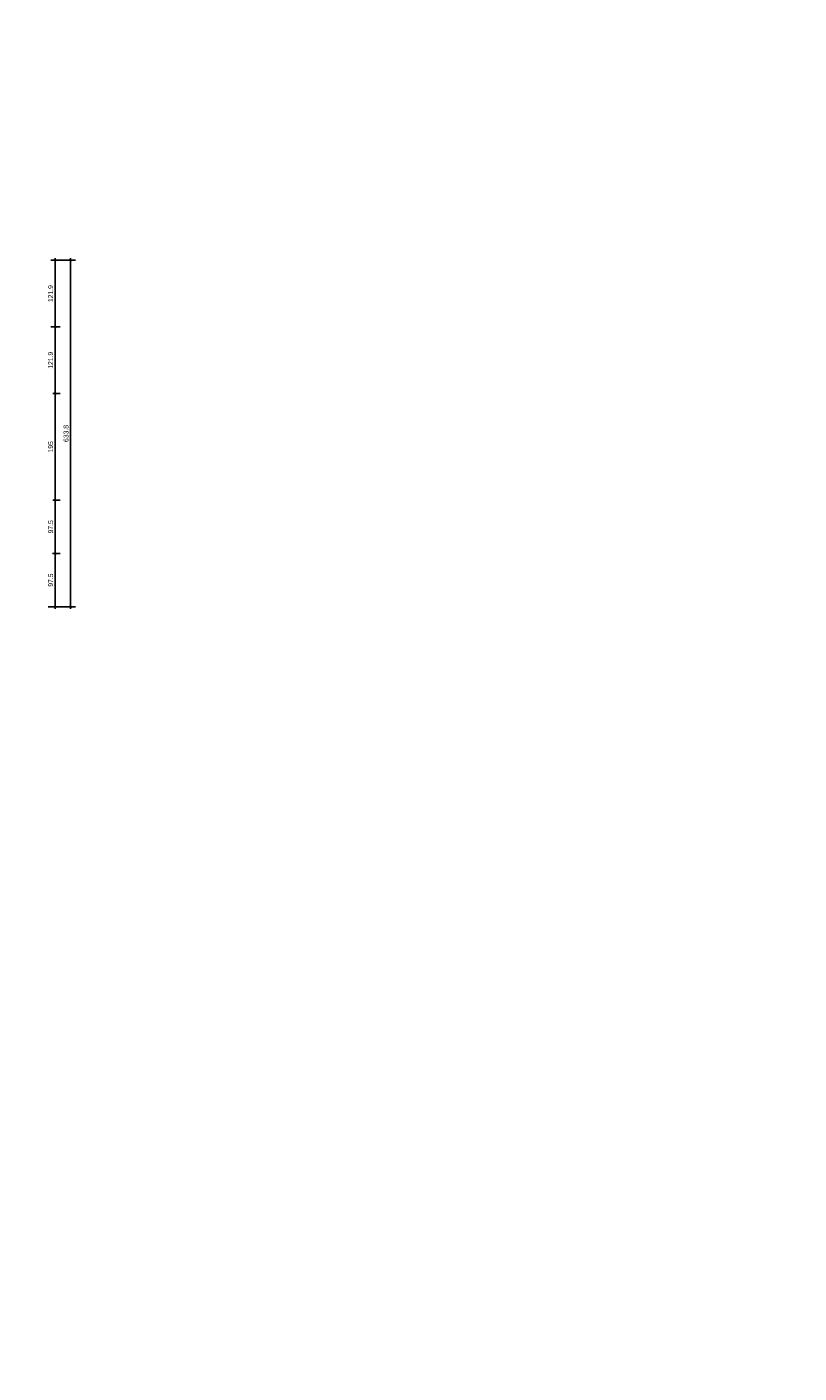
# Model space of a CAD drawing. Header units: millimetres. Extents: x 19458 to 19711, y 4351 to 4752.
# Tile 16 of 256: x 19496 to 19510, y 4502 to 4526. Entities that reach past the tile are written whole.
import ezdxf

# ---------------------------------------------------------------- set-up
doc = ezdxf.new("R2010")
doc.units = ezdxf.units.MM
for name, color, linetype in [('0 @ 0.5', 7, 'Continuous'), ('cotas', 1, 'Continuous'), ('cotas @ 400', 1, 'Continuous'), ('cotas @ 500', 1, 'Continuous')]:
    doc.layers.add(name, color=color, linetype=linetype)
doc.styles.add('century gothic', font='GOTHIC.TTF')
doc.styles.add('COTAS SMC', font='GOTHIC.TTF')
doc.dimstyles.new('ANOTATIVE 100 SMCONSTRUCCIONES', dxfattribs={"dimscale": 0, "dimtxt": 0.18, "dimasz": 0.15, "dimexe": 0.18, "dimexo": 0.09, "dimgap": 0.1, "dimtad": 1, "dimzin": 0, "dimdsep": 46, "dimtxsty": 'century gothic', "dimblk1": 'FLECHA1', "dimblk2": 'FLECHA1', "dimsah": 1, "dimcen": 0.18, "dimdle": 0.075, "dimclrd": 1, "dimclre": 1, "dimclrt": 2, "dimaunit": 1, "dimadec": 0, "dimazin": 0, "dimtfac": 0.75, "dimtix": 1, "dimtmove": 2, "dimatfit": 3, "dimfxl": 0.09, "dimtvp": 1.5, "dimtfill": 1, "dimtolj": 1, "dimtzin": 0, "dimarcsym": 0})
doc.dimstyles.new('ANOTATIVE CM SMCONSTRUCCIONES', dxfattribs={"dimscale": 0, "dimtxt": 0.18, "dimasz": 0.15, "dimexe": 0.18, "dimexo": 0.18, "dimgap": 0.07, "dimtad": 1, "dimdec": 1, "dimlfac": 100, "dimdsep": 46, "dimtxsty": 'century gothic', "dimblk1": 'FLECHA1', "dimblk2": 'FLECHA1', "dimsah": 1, "dimcen": 0.18, "dimdle": 0.075, "dimclrd": 1, "dimclre": 1, "dimclrt": 2, "dimaunit": 1, "dimadec": 0, "dimazin": 2, "dimtfac": 0.75, "dimtdec": 1, "dimtix": 1, "dimtmove": 2, "dimatfit": 3, "dimfxl": 0.09, "dimtvp": 1.5, "dimtfill": 1, "dimtolj": 1, "dimtzin": 0, "dimarcsym": 0})
doc.dimstyles.new('PIES SMCONSTRUCCIONES', dxfattribs={"dimscale": 0, "dimtxt": 0.18, "dimasz": 0.2, "dimexe": 0.18, "dimexo": 0, "dimgap": 0.1, "dimtad": 1, "dimdec": 0, "dimlfac": 39.370079, "dimzin": 0, "dimdsep": 46, "dimlunit": 4, "dimtxsty": 'COTAS SMC', "dimblk1": 'FLECHA1', "dimblk2": 'FLECHA1', "dimsah": 1, "dimcen": 0.2, "dimdle": 0.075, "dimclrd": 1, "dimclre": 1, "dimclrt": 2, "dimaunit": 1, "dimadec": 0, "dimazin": 0, "dimtfac": 0.75, "dimtdec": 0, "dimtix": 1, "dimtmove": 2, "dimatfit": 3, "dimfxl": 0.09, "dimtvp": 1.5, "dimtfill": 1, "dimtolj": 1, "dimtzin": 0, "dimarcsym": 0})

# ---------------------------------------------------------------- blocks, each defined once
blk = doc.blocks.new('FLECHA1')
at = {"color": 4}
blk.add_line((-0.24618, -0.24808), (0.24808, 0.25), dxfattribs=at)
at = {"color": 1}
blk.add_line((-1, 0), (0.49616, 0), dxfattribs=at)
blk = doc.blocks.new('*D509')
at = {"layer": 'cotas', "color": 1, "lineweight": -2, "transparency": 16777216}
for p, q in [((19614.326, 4625.845), (19614.326, 4700.845)), ((19570.984, 4550.845), (19524.326, 4550.845)), ((19614.326, 4548.43), (19614.326, 4550.845)), ((19570.534, 4548.43), (19524.326, 4548.43)), ((19614.326, 4473.43), (19614.326, 4398.43))]:
    blk.add_line(p, q, dxfattribs=at)
at = {"layer": 'Defpoints', "color": 0, "transparency": 16777216}
for p in [(19614.326, 4550.845), (19615.984, 4550.845), (19615.534, 4548.43)]:
    blk.add_point(p, dxfattribs=at)
at = {"layer": 'cotas', "color": 1, "lineweight": -2, "transparency": 16777216, "xscale": 75, "yscale": 75, "zscale": 75}
for p, rotation in [((19614.326, 4550.845), 270), ((19614.326, 4548.43), 90)]:
    blk.add_blockref('FLECHA1', p, dxfattribs=dict(at, rotation=rotation))
at = {"layer": 'cotas', "color": 2, "transparency": 16777216, "insert": (19517.338, 4549.637), "char_height": 90, "attachment_point": 5, "rotation": 90, "style": 'century gothic', "bg_fill": 3, "box_fill_scale": 1.1, "bg_fill_color": 256, "bg_fill_true_color": 13158600, "bg_fill_transparency": 0}
blk.add_mtext('\\A1;2.42', dxfattribs=at)
blk = doc.blocks.new('*D561')
at = {"layer": 'cotas', "color": 1, "lineweight": -2, "transparency": 16777216}
for p, q in [((19614.326, 4610.845), (19614.326, 4670.845)), ((19579.984, 4550.845), (19542.326, 4550.845)), ((19614.326, 4548.43), (19614.326, 4550.845)), ((19579.534, 4548.43), (19542.326, 4548.43)), ((19614.326, 4488.43), (19614.326, 4428.43))]:
    blk.add_line(p, q, dxfattribs=at)
at = {"layer": 'Defpoints', "color": 0, "transparency": 16777216}
for p in [(19614.326, 4550.845), (19615.984, 4550.845), (19615.534, 4548.43)]:
    blk.add_point(p, dxfattribs=at)
at = {"layer": 'cotas', "color": 1, "lineweight": -2, "transparency": 16777216, "xscale": 60, "yscale": 60, "zscale": 60}
for p, rotation in [((19614.326, 4550.845), 270), ((19614.326, 4548.43), 90)]:
    blk.add_blockref('FLECHA1', p, dxfattribs=dict(at, rotation=rotation))
at = {"layer": 'cotas', "color": 2, "transparency": 16777216, "insert": (19536.735, 4549.637), "char_height": 72, "attachment_point": 5, "rotation": 90, "style": 'century gothic', "bg_fill": 3, "box_fill_scale": 1.1, "bg_fill_color": 256, "bg_fill_true_color": 13158600, "bg_fill_transparency": 0}
blk.add_mtext('\\A1;2.42', dxfattribs=at)
blk = doc.blocks.new('*D564')
at = {"layer": 'cotas', "color": 1, "lineweight": -2, "transparency": 16777216}
for p, q in [((19620.013, 4651.753), (19620.013, 4751.753)), ((19620.417, 4551.753), (19530.013, 4551.753)), ((19620.013, 4550.533), (19620.013, 4551.753)), ((19620.417, 4550.533), (19530.013, 4550.533)), ((19620.013, 4450.533), (19620.013, 4350.533))]:
    blk.add_line(p, q, dxfattribs=at)
at = {"layer": 'Defpoints', "color": 0, "transparency": 16777216}
for p in [(19620.013, 4551.753), (19620.417, 4551.753), (19620.417, 4550.533)]:
    blk.add_point(p, dxfattribs=at)
at = {"layer": 'cotas', "color": 1, "lineweight": -2, "transparency": 16777216, "xscale": 100, "yscale": 100, "zscale": 100}
for p, rotation in [((19620.013, 4551.753), 270), ((19620.013, 4550.533), 90)]:
    blk.add_blockref('FLECHA1', p, dxfattribs=dict(at, rotation=rotation))
at = {"layer": 'cotas', "color": 2, "transparency": 16777216, "insert": (19523.881, 4551.143), "char_height": 90, "attachment_point": 5, "rotation": 90, "style": 'COTAS SMC', "bg_fill": 3, "box_fill_scale": 1.1, "bg_fill_color": 256, "bg_fill_true_color": 13158600, "bg_fill_transparency": 0}
blk.add_mtext("\\A1;4'", dxfattribs=at)
blk = doc.blocks.new('*D614')
at = {"layer": 'cotas', "color": 1, "lineweight": -2, "transparency": 16777216}
for p, q in [((19620.013, 4631.753), (19620.013, 4711.753)), ((19620.417, 4551.753), (19548.013, 4551.753)), ((19620.013, 4550.533), (19620.013, 4551.753)), ((19620.417, 4550.533), (19548.013, 4550.533)), ((19620.013, 4470.533), (19620.013, 4390.533))]:
    blk.add_line(p, q, dxfattribs=at)
at = {"layer": 'Defpoints', "color": 0, "transparency": 16777216}
for p in [(19620.013, 4551.753), (19620.417, 4551.753), (19620.417, 4550.533)]:
    blk.add_point(p, dxfattribs=at)
at = {"layer": 'cotas', "color": 1, "lineweight": -2, "transparency": 16777216, "xscale": 80, "yscale": 80, "zscale": 80}
for p, rotation in [((19620.013, 4551.753), 270), ((19620.013, 4550.533), 90)]:
    blk.add_blockref('FLECHA1', p, dxfattribs=dict(at, rotation=rotation))
at = {"layer": 'cotas', "color": 2, "transparency": 16777216, "insert": (19543.107, 4551.143), "char_height": 72, "attachment_point": 5, "rotation": 90, "style": 'COTAS SMC', "bg_fill": 3, "box_fill_scale": 1.1, "bg_fill_color": 256, "bg_fill_true_color": 13158600, "bg_fill_transparency": 0}
blk.add_mtext("\\A1;4'", dxfattribs=at)
blk = doc.blocks.new('*D124')
at = {"color": 1, "lineweight": -2, "transparency": 16777216}
for p, q in [((19496.298, 4522.176), (19496.464, 4522.176)), ((19496.374, 4522.101), (19496.374, 4521.032)), ((19496.298, 4520.957), (19496.464, 4520.957))]:
    blk.add_line(p, q, dxfattribs=at)
at = {"layer": 'Defpoints', "color": 0, "transparency": 16777216}
for p in [(19496.208, 4522.176), (19496.208, 4520.957), (19496.374, 4520.957)]:
    blk.add_point(p, dxfattribs=at)
at = {"color": 1, "lineweight": -2, "transparency": 16777216, "xscale": 0.075, "yscale": 0.075, "zscale": 0.075}
for p, rotation in [((19496.374, 4522.176), 90), ((19496.374, 4520.957), 270)]:
    blk.add_blockref('FLECHA1', p, dxfattribs=dict(at, rotation=rotation))
at = {"color": 2, "transparency": 16777216, "insert": (19496.292, 4521.566), "char_height": 0.09, "attachment_point": 5, "rotation": 90, "style": 'century gothic', "bg_fill": 3, "box_fill_scale": 1.1, "bg_fill_color": 256, "bg_fill_true_color": 13158600, "bg_fill_transparency": 0}
blk.add_mtext('\\A1;121.9', dxfattribs=at)
blk = doc.blocks.new('*D125')
at = {"color": 1, "lineweight": -2, "transparency": 16777216}
for p, q in [((19496.298, 4520.957), (19496.464, 4520.957)), ((19496.374, 4520.882), (19496.374, 4519.813)), ((19496.333, 4519.738), (19496.464, 4519.738))]:
    blk.add_line(p, q, dxfattribs=at)
at = {"layer": 'Defpoints', "color": 0, "transparency": 16777216}
for p in [(19496.208, 4520.957), (19496.243, 4519.738), (19496.374, 4519.738)]:
    blk.add_point(p, dxfattribs=at)
at = {"color": 1, "lineweight": -2, "transparency": 16777216, "xscale": 0.075, "yscale": 0.075, "zscale": 0.075}
for p, rotation in [((19496.374, 4520.957), 90), ((19496.374, 4519.738), 270)]:
    blk.add_blockref('FLECHA1', p, dxfattribs=dict(at, rotation=rotation))
at = {"color": 2, "transparency": 16777216, "insert": (19496.292, 4520.347), "char_height": 0.09, "attachment_point": 5, "rotation": 90, "style": 'century gothic', "bg_fill": 3, "box_fill_scale": 1.1, "bg_fill_color": 256, "bg_fill_true_color": 13158600, "bg_fill_transparency": 0}
blk.add_mtext('\\A1;121.9', dxfattribs=at)
blk = doc.blocks.new('*D126')
at = {"color": 1, "lineweight": -2, "transparency": 16777216}
for p, q in [((19496.333, 4519.738), (19496.464, 4519.738)), ((19496.374, 4519.663), (19496.374, 4517.863)), ((19496.33, 4517.788), (19496.464, 4517.788))]:
    blk.add_line(p, q, dxfattribs=at)
at = {"layer": 'Defpoints', "color": 0, "transparency": 16777216}
for p in [(19496.243, 4519.738), (19496.24, 4517.788), (19496.374, 4517.788)]:
    blk.add_point(p, dxfattribs=at)
at = {"color": 1, "lineweight": -2, "transparency": 16777216, "xscale": 0.075, "yscale": 0.075, "zscale": 0.075}
for p, rotation in [((19496.374, 4519.738), 90), ((19496.374, 4517.788), 270)]:
    blk.add_blockref('FLECHA1', p, dxfattribs=dict(at, rotation=rotation))
at = {"color": 2, "transparency": 16777216, "insert": (19496.292, 4518.763), "char_height": 0.09, "attachment_point": 5, "rotation": 90, "style": 'century gothic', "bg_fill": 3, "box_fill_scale": 1.1, "bg_fill_color": 256, "bg_fill_true_color": 13158600, "bg_fill_transparency": 0}
blk.add_mtext('\\A1;195', dxfattribs=at)
blk = doc.blocks.new('*D127')
at = {"color": 1, "lineweight": -2, "transparency": 16777216}
for p, q in [((19496.33, 4517.788), (19496.464, 4517.788)), ((19496.374, 4517.713), (19496.374, 4516.888)), ((19496.329, 4516.813), (19496.464, 4516.813))]:
    blk.add_line(p, q, dxfattribs=at)
at = {"layer": 'Defpoints', "color": 0, "transparency": 16777216}
for p in [(19496.24, 4517.788), (19496.239, 4516.813), (19496.374, 4516.813)]:
    blk.add_point(p, dxfattribs=at)
at = {"color": 1, "lineweight": -2, "transparency": 16777216, "xscale": 0.075, "yscale": 0.075, "zscale": 0.075}
for p, rotation in [((19496.374, 4517.788), 90), ((19496.374, 4516.813), 270)]:
    blk.add_blockref('FLECHA1', p, dxfattribs=dict(at, rotation=rotation))
at = {"color": 2, "transparency": 16777216, "insert": (19496.292, 4517.3), "char_height": 0.09, "attachment_point": 5, "rotation": 90, "style": 'century gothic', "bg_fill": 3, "box_fill_scale": 1.1, "bg_fill_color": 256, "bg_fill_true_color": 13158600, "bg_fill_transparency": 0}
blk.add_mtext('\\A1;97.5', dxfattribs=at)
blk = doc.blocks.new('*D128')
at = {"color": 1, "lineweight": -2, "transparency": 16777216}
for p, q in [((19496.329, 4516.813), (19496.464, 4516.813)), ((19496.374, 4516.738), (19496.374, 4515.913)), ((19496.248, 4515.838), (19496.464, 4515.838))]:
    blk.add_line(p, q, dxfattribs=at)
at = {"layer": 'Defpoints', "color": 0, "transparency": 16777216}
for p in [(19496.239, 4516.813), (19496.158, 4515.838), (19496.374, 4515.838)]:
    blk.add_point(p, dxfattribs=at)
at = {"color": 1, "lineweight": -2, "transparency": 16777216, "xscale": 0.075, "yscale": 0.075, "zscale": 0.075}
for p, rotation in [((19496.374, 4516.813), 90), ((19496.374, 4515.838), 270)]:
    blk.add_blockref('FLECHA1', p, dxfattribs=dict(at, rotation=rotation))
at = {"color": 2, "transparency": 16777216, "insert": (19496.292, 4516.325), "char_height": 0.09, "attachment_point": 5, "rotation": 90, "style": 'century gothic', "bg_fill": 3, "box_fill_scale": 1.1, "bg_fill_color": 256, "bg_fill_true_color": 13158600, "bg_fill_transparency": 0}
blk.add_mtext('\\A1;97.5', dxfattribs=at)
blk = doc.blocks.new('*D129')
at = {"color": 1, "lineweight": -2, "transparency": 16777216}
for p, q in [((19496.298, 4522.176), (19496.747, 4522.176)), ((19496.657, 4522.101), (19496.657, 4515.913)), ((19496.298, 4515.838), (19496.747, 4515.838))]:
    blk.add_line(p, q, dxfattribs=at)
at = {"layer": 'Defpoints', "color": 0, "transparency": 16777216}
for p in [(19496.208, 4522.176), (19496.208, 4515.838), (19496.657, 4515.838)]:
    blk.add_point(p, dxfattribs=at)
at = {"color": 1, "lineweight": -2, "transparency": 16777216, "xscale": 0.075, "yscale": 0.075, "zscale": 0.075}
for p, rotation in [((19496.657, 4522.176), 90), ((19496.657, 4515.838), 270)]:
    blk.add_blockref('FLECHA1', p, dxfattribs=dict(at, rotation=rotation))
at = {"color": 2, "transparency": 16777216, "insert": (19496.574, 4519.007), "char_height": 0.09, "attachment_point": 5, "rotation": 90, "style": 'century gothic', "bg_fill": 3, "box_fill_scale": 1.1, "bg_fill_color": 256, "bg_fill_true_color": 13158600, "bg_fill_transparency": 0}
blk.add_mtext('\\A1;633.8', dxfattribs=at)
blk = doc.blocks.new('*U796')
at = {"layer": 'cotas @ 500'}
dim = blk.add_linear_dim(base=(19614.326038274, 4550.84482378), p1=(19615.533859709, 4548.42982378), p2=(19615.98360808, 4550.84482378), angle=90, dimstyle='ANOTATIVE 100 SMCONSTRUCCIONES', override={"dimscale": 500, "dimtix": 1, "dimtofl": 1, "dimtmove": 1, "dimatfit": 1}, dxfattribs=at)
dim.commit()
dim.dimension.update_dxf_attribs({"geometry": '*D509', "text_midpoint": (19517.337595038, 4549.63732378)})
at = {"layer": 'cotas @ 400'}
dim = blk.add_linear_dim(base=(19614.326038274, 4550.84482378), p1=(19615.533859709, 4548.42982378), p2=(19615.98360808, 4550.84482378), angle=90, dimstyle='ANOTATIVE 100 SMCONSTRUCCIONES', override={"dimscale": 400, "dimtix": 1, "dimtofl": 1, "dimtmove": 1, "dimatfit": 1}, dxfattribs=at)
dim.commit()
dim.dimension.update_dxf_attribs({"geometry": '*D561', "text_midpoint": (19536.735283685, 4549.63732378)})
blk = doc.blocks.new('*U798')
at = {"layer": 'cotas @ 500'}
dim = blk.add_linear_dim(base=(19620.013, 4551.753), p1=(19620.417, 4550.533), p2=(19620.417, 4551.753), angle=90, dimstyle='PIES SMCONSTRUCCIONES', override={"dimscale": 500, "dimtix": 1, "dimtofl": 1, "dimtmove": 2, "dimatfit": 3}, dxfattribs=at)
dim.commit()
dim.dimension.update_dxf_attribs({"geometry": '*D564', "text_midpoint": (19523.881, 4551.143)})
at = {"layer": 'cotas @ 400'}
dim = blk.add_linear_dim(base=(19620.013, 4551.753), p1=(19620.417, 4550.533), p2=(19620.417, 4551.753), angle=90, dimstyle='PIES SMCONSTRUCCIONES', override={"dimscale": 400, "dimtix": 1, "dimtofl": 1, "dimtmove": 2, "dimatfit": 3}, dxfattribs=at)
dim.commit()
dim.dimension.update_dxf_attribs({"geometry": '*D614', "text_midpoint": (19543.107, 4551.143)})

msp = doc.modelspace()

# ---------------------------------------------------------------- block references
at = {"layer": 'cotas'}
msp.add_blockref('*U796', (0, 0), dxfattribs=at)

# ---------------------------------------------------------------- next in the draw order: block references
msp.add_blockref('*U798', (0, 0), dxfattribs=at)

# ---------------------------------------------------------------- next in the draw order: dimensions: what is measured, and where the dimension line sits
at = {"layer": '0 @ 0.5'}
dim = msp.add_linear_dim(base=(19496.3742, 4520.9567), p1=(19496.2079, 4522.1759), p2=(19496.2079, 4520.9567), angle=90, dimstyle='ANOTATIVE CM SMCONSTRUCCIONES', override={"dimscale": 0.5, "dimtix": 1, "dimtofl": 1, "dimtmove": 2, "dimatfit": 3}, dxfattribs=at)
dim.commit()
dim.dimension.update_dxf_attribs({"geometry": '*D124', "text_midpoint": (19496.2919, 4521.5663)})

# ---------------------------------------------------------------- next in the draw order: dimensions: what is measured, and where the dimension line sits
dim = msp.add_linear_dim(base=(19496.3742, 4519.7375), p1=(19496.2079, 4520.9567), p2=(19496.2429, 4519.7375), angle=90, dimstyle='ANOTATIVE CM SMCONSTRUCCIONES', override={"dimscale": 0.5, "dimtix": 1, "dimtofl": 1, "dimtmove": 2, "dimatfit": 3}, dxfattribs=at)
dim.commit()
dim.dimension.update_dxf_attribs({"geometry": '*D125', "text_midpoint": (19496.2919, 4520.3471)})

# ---------------------------------------------------------------- next in the draw order: dimensions: what is measured, and where the dimension line sits
dim = msp.add_linear_dim(base=(19496.3742, 4517.7875), p1=(19496.2429, 4519.7375), p2=(19496.2399, 4517.7875), angle=90, dimstyle='ANOTATIVE CM SMCONSTRUCCIONES', override={"dimscale": 0.5, "dimtix": 1, "dimtofl": 1, "dimtmove": 2, "dimatfit": 3}, dxfattribs=at)
dim.commit()
dim.dimension.update_dxf_attribs({"geometry": '*D126', "text_midpoint": (19496.2919, 4518.7625)})

# ---------------------------------------------------------------- next in the draw order: dimensions: what is measured, and where the dimension line sits
dim = msp.add_linear_dim(base=(19496.3742, 4516.8125), p1=(19496.2399, 4517.7875), p2=(19496.2387, 4516.8125), angle=90, dimstyle='ANOTATIVE CM SMCONSTRUCCIONES', override={"dimscale": 0.5, "dimtix": 1, "dimtofl": 1, "dimtmove": 2, "dimatfit": 3}, dxfattribs=at)
dim.commit()
dim.dimension.update_dxf_attribs({"geometry": '*D127', "text_midpoint": (19496.2919, 4517.3)})

# ---------------------------------------------------------------- next in the draw order: dimensions: what is measured, and where the dimension line sits
dim = msp.add_linear_dim(base=(19496.3742, 4515.8375), p1=(19496.2387, 4516.8125), p2=(19496.1575, 4515.8375), angle=90, dimstyle='ANOTATIVE CM SMCONSTRUCCIONES', override={"dimscale": 0.5, "dimtix": 1, "dimtofl": 1, "dimtmove": 2, "dimatfit": 3}, dxfattribs=at)
dim.commit()
dim.dimension.update_dxf_attribs({"geometry": '*D128', "text_midpoint": (19496.2919, 4516.325)})

# ---------------------------------------------------------------- next in the draw order: dimensions: what is measured, and where the dimension line sits
dim = msp.add_linear_dim(base=(19496.6566, 4515.8375), p1=(19496.2079, 4522.1759), p2=(19496.2079, 4515.8375), angle=90, dimstyle='ANOTATIVE CM SMCONSTRUCCIONES', override={"dimscale": 0.5, "dimtix": 1, "dimtofl": 1, "dimtmove": 2, "dimatfit": 3}, dxfattribs=at)
dim.commit()
dim.dimension.update_dxf_attribs({"geometry": '*D129', "text_midpoint": (19496.5743, 4519.0067)})

doc.saveas('drawing.dxf')
